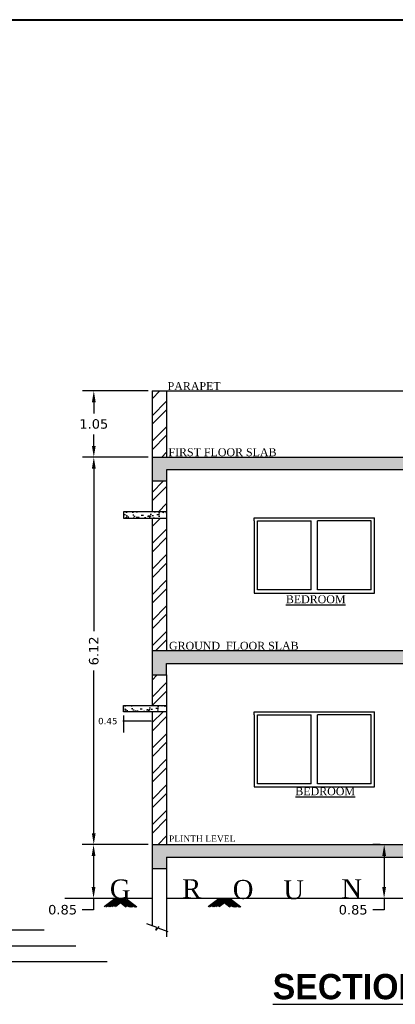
# Model space of a CAD drawing. Header units: millimetres. Extents: x 508 to 1792, y -198 to 270.
# Tile 5 of 11: x 1746.67 to 1752.62, y 85.31 to 100.87. Entities that reach past the tile are written whole.
import ezdxf

# ---------------------------------------------------------------- set-up
doc = ezdxf.new("R2010")
doc.units = ezdxf.units.MM
doc.styles.get("Standard").update_dxf_attribs({"font": 'verdana.ttf', "height": 0.8})
doc.dimstyles.get("Standard").update_dxf_attribs({"dimtxt": 0.8, "dimasz": 0.18, "dimexe": 0.18, "dimexo": 0.0625, "dimgap": 0.09, "dimtad": 0, "dimtih": 1, "dimtoh": 1, "dimzin": 0, "dimdsep": 46, "dimtxsty": 'Standard', "dimcen": 0.09, "dimadec": 0, "dimazin": 0, "dimtfac": 1, "dimtofl": 0, "dimtmove": 0, "dimatfit": 3, "dimfxl": 1, "dimtolj": 1, "dimtzin": 0, "dimarcsym": 0})
pattern_1 = [(45, (232.0057, 179.74275), (-0.202055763, 0.202055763), []), (45, (232.14042, 179.74275), (-0.202055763, 0.202055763), [])]
pattern_2 = [(50, (232.00571, 179.74275), (0.182184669, -0.015939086), [0.01905, -0.20955]), (355, (232.00571, 179.74275), (-0.035243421, 0.191056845), [0.01524, -0.167640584]), (100.451445, (232.0209, 179.74142), (0.146941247, 0.175117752), [0.016190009, -0.178090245]), (46.1842, (232.00571, 179.79355), (0.27107904, -0.042042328), [0.028575, -0.314325]), (96.635558, (232.0283, 179.79004), (0.237404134, 0.247426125), [0.024285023, -0.26713561]), (351.184151, (232.0057, 179.79355), (0.237404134, 0.247426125), [0.022859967, -0.25145973]), (21, (232.03111, 179.78085), (0.151614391, -0.102265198), [0.01905, -0.20955]), (326, (232.03111, 179.78085), (0.061802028, 0.184187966), [0.01524, -0.16764]), (71.451445, (232.04375, 179.77233), (0.21341642, 0.081922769), [0.016190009, -0.178089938]), (37.5, (232.005714, 179.74275), (0.0030886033, 0.084555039), [0, -0.165608, 0, -0.17018, 0, -0.168275]), (7.5, (232.00571, 179.74275), (0.0668196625, 0.100180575), [0, -0.097028, 0, -0.161798, 0, -0.064135]), (327.5, (231.94907, 179.74275), (0.1355905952, -0.005728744), [0, -0.0635, 0, -0.19812, 0, -0.26289]), (317.5, (231.92367, 179.74275), (0.148129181, 0.025426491), [0, -0.08255, 0, -0.131572, 0, -0.18669])]

# ---------------------------------------------------------------- blocks, each defined once
blk = doc.blocks.new('*D159')
at = {"color": 0, "lineweight": -2, "ltscale": 0.25, "transparency": 16777216}
for p, q in [((1748.707, 93.952), (1747.667, 93.952)), ((1747.847, 93.772), (1747.847, 91.202)), ((1747.846, 88.012), (1747.847, 90.581)), ((1748.706, 87.832), (1747.666, 87.832))]:
    blk.add_line(p, q, dxfattribs=at)
at = {"color": 0, "ltscale": 0.25, "transparency": 16777216}
for points in [[(1747.817, 93.772), (1747.877, 93.772), (1747.847, 93.952)], [(1747.816, 88.012), (1747.876, 88.012), (1747.846, 87.832)]]:
    blk.add_solid(points, dxfattribs=at)
at = {"layer": 'Defpoints', "color": 0, "ltscale": 0.25, "transparency": 16777216}
for p in [(1747.847, 93.952), (1748.769, 93.952), (1748.769, 87.832)]:
    blk.add_point(p, dxfattribs=at)
at = {"color": 0, "ltscale": 0.25, "transparency": 16777216, "insert": (1747.847, 90.892), "char_height": 0.8, "attachment_point": 5, "rotation": 90}
blk.add_mtext('\\A1;{\\H0.1875x;6.12}', dxfattribs=at)
blk = doc.blocks.new('*D160')
at = {"color": 0, "lineweight": -2, "ltscale": 0.25, "transparency": 16777216}
for p, q in [((1748.707, 95.002), (1747.667, 95.002)), ((1747.847, 94.822), (1747.847, 94.645)), ((1747.847, 94.132), (1747.847, 94.309)), ((1748.707, 93.952), (1747.667, 93.952))]:
    blk.add_line(p, q, dxfattribs=at)
at = {"color": 0, "ltscale": 0.25, "transparency": 16777216}
for points in [[(1747.817, 94.822), (1747.877, 94.822), (1747.847, 95.002)], [(1747.817, 94.132), (1747.877, 94.132), (1747.847, 93.952)]]:
    blk.add_solid(points, dxfattribs=at)
at = {"layer": 'Defpoints', "color": 0, "ltscale": 0.25, "transparency": 16777216}
for p in [(1747.847, 95.002), (1748.769, 95.002), (1748.769, 93.952)]:
    blk.add_point(p, dxfattribs=at)
at = {"color": 0, "ltscale": 0.25, "transparency": 16777216, "insert": (1747.847, 94.477), "char_height": 0.8, "attachment_point": 5}
blk.add_mtext('\\A1;{\\H0.1875x;1.05}', dxfattribs=at)
blk = doc.blocks.new('*D161')
at = {"color": 0, "lineweight": -2, "ltscale": 0.25, "transparency": 16777216}
for p, q in [((1752.379, 87.832), (1752.262, 87.832)), ((1752.442, 87.652), (1752.441, 87.161)), ((1752.379, 86.981), (1752.261, 86.981)), ((1752.441, 86.981), (1752.441, 86.801)), ((1752.441, 86.801), (1752.261, 86.801))]:
    blk.add_line(p, q, dxfattribs=at)
at = {"color": 0, "ltscale": 0.25, "transparency": 16777216}
for points in [[(1752.412, 87.652), (1752.472, 87.652), (1752.442, 87.832)], [(1752.411, 87.161), (1752.471, 87.161), (1752.441, 86.981)]]:
    blk.add_solid(points, dxfattribs=at)
at = {"layer": 'Defpoints', "color": 0, "ltscale": 0.25, "transparency": 16777216}
for p in [(1752.442, 87.832), (1752.441, 86.981), (1752.441, 86.981)]:
    blk.add_point(p, dxfattribs=at)
at = {"color": 0, "ltscale": 0.25, "transparency": 16777216, "insert": (1751.951, 86.801), "char_height": 0.8, "attachment_point": 5}
blk.add_mtext('\\A1;{\\H0.1875x;0.85}', dxfattribs=at)
blk = doc.blocks.new('*D162')
at = {"color": 0, "lineweight": -2, "ltscale": 0.25, "transparency": 16777216}
for p, q in [((1748.319, 89.783), (1748.304, 89.783)), ((1748.319, 89.869), (1748.319, 89.603)), ((1748.754, 89.783), (1748.334, 89.783)), ((1748.769, 89.869), (1748.769, 89.603))]:
    blk.add_line(p, q, dxfattribs=at)
at = {"color": 0, "ltscale": 0.25, "transparency": 16777216}
for points in [[(1748.334, 89.786), (1748.334, 89.781), (1748.319, 89.783)], [(1748.754, 89.786), (1748.754, 89.781), (1748.769, 89.783)]]:
    blk.add_solid(points, dxfattribs=at)
at = {"layer": 'Defpoints', "color": 0, "ltscale": 0.25, "transparency": 16777216}
for p in [(1748.319, 89.932), (1748.769, 89.932), (1748.319, 89.783)]:
    blk.add_point(p, dxfattribs=at)
at = {"color": 0, "ltscale": 0.25, "transparency": 16777216, "insert": (1748.068, 89.783), "char_height": 0.8, "attachment_point": 5}
blk.add_mtext('\\A1;{\\H0.125x;0.45}', dxfattribs=at)
blk = doc.blocks.new('*D174')
at = {"color": 0, "lineweight": -2, "ltscale": 0.25, "transparency": 16777216}
for p, q in [((1748.707, 87.832), (1747.663, 87.832)), ((1747.843, 87.652), (1747.843, 87.162)), ((1748.706, 86.981), (1747.663, 86.982)), ((1747.843, 86.982), (1747.843, 86.802)), ((1747.843, 86.802), (1747.663, 86.802))]:
    blk.add_line(p, q, dxfattribs=at)
at = {"color": 0, "ltscale": 0.25, "transparency": 16777216}
for points in [[(1747.813, 87.652), (1747.873, 87.652), (1747.843, 87.832)], [(1747.813, 87.162), (1747.873, 87.162), (1747.843, 86.982)]]:
    blk.add_solid(points, dxfattribs=at)
at = {"layer": 'Defpoints', "color": 0, "ltscale": 0.25, "transparency": 16777216}
for p in [(1748.769, 87.832), (1747.843, 86.982), (1748.769, 86.981)]:
    blk.add_point(p, dxfattribs=at)
at = {"color": 0, "ltscale": 0.25, "transparency": 16777216, "insert": (1747.353, 86.802), "char_height": 0.8, "attachment_point": 5}
blk.add_mtext('\\A1;{\\H0.1875x;0.85}', dxfattribs=at)

msp = doc.modelspace()

# ---------------------------------------------------------------- hatches: boundary and pattern name
at = {"ltscale": 0.25}
h = msp.add_hatch(dxfattribs=at)
h.set_pattern_fill('ANSI32', color=250, scale=0.03)
h.set_pattern_definition(pattern_1)
h.paths.add_polyline_path([(1748.999, 95.002), (1748.769, 95.002), (1748.769, 93.952), (1748.999, 93.952)])
h = msp.add_hatch(dxfattribs=at)
h.set_pattern_fill('AR-CONC', color=250, scale=0.001)
h.set_pattern_definition(pattern_2)
h.paths.add_polyline_path([(1753.661, 93.752), (1753.661, 93.572), (1753.811, 93.572), (1753.811, 93.752), (1754.711, 93.752), (1754.711, 93.572), (1754.861, 93.572), (1754.861, 93.752), (1756.071, 93.752), (1756.071, 93.572), (1756.219, 93.572), (1756.219, 93.752), (1756.219, 93.952), (1748.769, 93.952), (1748.769, 93.572), (1748.999, 93.572), (1748.999, 93.752)])
h = msp.add_hatch(dxfattribs=at)
h.set_pattern_fill('ANSI32', color=250, scale=0.03)
h.set_pattern_definition(pattern_1)
h.paths.add_polyline_path([(1748.999, 93.572), (1748.769, 93.572), (1748.769, 93.092), (1748.999, 93.092)])
h = msp.add_hatch(dxfattribs=at)
h.set_pattern_fill('AR-CONC', color=250, scale=0.001)
h.set_pattern_definition(pattern_2)
h.paths.add_polyline_path([(1748.319, 93.092), (1748.319, 92.992), (1748.999, 92.992), (1748.999, 93.092)])
h = msp.add_hatch(dxfattribs=at)
h.set_pattern_fill('ANSI32', color=250, scale=0.03)
h.set_pattern_definition(pattern_1)
h.paths.add_polyline_path([(1748.999, 92.992), (1748.769, 92.992), (1748.769, 90.892), (1748.999, 90.892)])
h = msp.add_hatch(dxfattribs=at)
h.set_pattern_fill('AR-CONC', color=250, scale=0.001)
h.set_pattern_definition(pattern_2)
h.paths.add_polyline_path([(1753.661, 90.692), (1753.661, 90.512), (1753.811, 90.512), (1753.811, 90.892), (1748.769, 90.892), (1748.769, 90.512), (1748.999, 90.512), (1748.999, 90.692)])
h = msp.add_hatch(dxfattribs=at)
h.set_pattern_fill('ANSI32', color=250, scale=0.03)
h.set_pattern_definition(pattern_1)
h.paths.add_polyline_path([(1748.769, 90.032), (1748.999, 90.032), (1748.999, 90.512), (1748.769, 90.512)])
h = msp.add_hatch(dxfattribs=at)
h.set_pattern_fill('AR-CONC', color=250, scale=0.001)
h.set_pattern_definition([(50, (231.98807, 176.68275), (0.182184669, -0.015939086), [0.01905, -0.20955]), (355, (231.98807, 176.68275), (-0.035243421, 0.191056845), [0.01524, -0.167640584]), (100.451445, (232.00326, 176.68142), (0.146941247, 0.175117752), [0.016190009, -0.178090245]), (46.1842, (231.98807, 176.73355), (0.27107904, -0.042042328), [0.028575, -0.314325]), (96.635558, (232.01066, 176.73004), (0.237404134, 0.247426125), [0.024285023, -0.26713561]), (351.184151, (231.98807, 176.73355), (0.237404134, 0.247426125), [0.022859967, -0.25145973]), (21, (232.01347, 176.72085), (0.151614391, -0.102265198), [0.01905, -0.20955]), (326, (232.01347, 176.72085), (0.061802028, 0.184187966), [0.01524, -0.16764]), (71.451445, (232.02611, 176.71233), (0.21341642, 0.081922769), [0.016190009, -0.178089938]), (37.5, (231.988075, 176.68275), (0.0030886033, 0.084555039), [0, -0.165608, 0, -0.17018, 0, -0.168275]), (7.5, (231.988075, 176.68275), (0.0668196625, 0.100180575), [0, -0.097028, 0, -0.161798, 0, -0.064135]), (327.5, (231.93143, 176.68275), (0.1355905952, -0.005728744), [0, -0.0635, 0, -0.19812, 0, -0.26289]), (317.5, (231.90603, 176.68275), (0.148129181, 0.025426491), [0, -0.08255, 0, -0.131572, 0, -0.18669])])
h.paths.add_polyline_path([(1748.302, 90.032), (1748.302, 89.932), (1748.982, 89.932), (1748.982, 90.032)])
h = msp.add_hatch(dxfattribs=at)
h.set_pattern_fill('ANSI32', color=250, scale=0.03)
h.set_pattern_definition(pattern_1)
h.paths.add_polyline_path([(1748.769, 87.832), (1748.999, 87.832), (1748.999, 89.932), (1748.769, 89.932)])
h = msp.add_hatch(dxfattribs=at)
h.set_pattern_fill('AR-CONC', color=250, scale=0.001)
h.set_pattern_definition(pattern_2)
h.paths.add_polyline_path([(1753.662, 87.632), (1753.662, 87.832), (1748.769, 87.832), (1748.769, 87.452), (1748.999, 87.452), (1748.999, 87.632)])

# ---------------------------------------------------------------- linework, layer by layer
at = {"color": 5, "lineweight": 40, "ltscale": 0.25}
msp.add_line((1731.746, 100.865), (1792.315, 100.865), dxfattribs=at)
at = {"ltscale": 0.25}
for p, q in [((1748.769, 95.002), (1748.769, 93.092)), ((1748.769, 95.002), (1755.989, 95.002)), ((1748.999, 95.002), (1748.999, 93.952)), ((1748.769, 93.952), (1758.269, 93.952)), ((1748.999, 93.752), (1748.999, 90.892)), ((1753.661, 93.752), (1748.999, 93.752)), ((1748.999, 93.752), (1748.999, 93.572)), ((1748.999, 93.572), (1748.769, 93.572)), ((1748.999, 93.092), (1748.319, 93.092)), ((1748.319, 93.092), (1748.319, 92.992)), ((1748.319, 92.992), (1748.999, 92.992)), ((1748.769, 92.992), (1748.769, 90.032)), ((1748.769, 90.892), (1748.769, 90.512)), ((1753.811, 90.892), (1748.769, 90.892)), ((1748.999, 90.512), (1748.999, 90.692)), ((1748.999, 90.692), (1753.661, 90.692)), ((1748.769, 90.512), (1748.999, 90.512)), ((1748.999, 90.512), (1748.999, 87.832)), ((1748.319, 89.932), (1748.319, 90.032)), ((1748.319, 90.032), (1748.999, 90.032)), ((1748.999, 89.932), (1748.319, 89.932)), ((1748.769, 89.932), (1748.769, 86.549)), ((1748.769, 87.832), (1753.811, 87.832)), ((1748.769, 87.832), (1748.769, 87.452)), ((1748.999, 87.632), (1748.999, 86.377)), ((1748.999, 87.632), (1753.661, 87.632)), ((1748.769, 87.452), (1748.999, 87.452)), ((1748.769, 86.981), (1747.388, 86.982)), ((1753.662, 86.981), (1748.999, 86.981))]:
    msp.add_line(p, q, dxfattribs=at)
at = {"lineweight": 25}
for p, q in [((1750.387, 92.945), (1750.387, 92.995)), ((1750.387, 92.995), (1752.287, 92.995)), ((1750.387, 92.945), (1750.387, 91.805)), ((1752.287, 91.805), (1752.287, 92.995)), ((1752.287, 91.805), (1752.287, 92.995)), ((1750.387, 91.805), (1752.287, 91.805)), ((1750.387, 89.882), (1750.387, 89.932)), ((1750.387, 89.932), (1752.287, 89.932)), ((1752.287, 88.742), (1752.287, 89.932)), ((1752.287, 88.742), (1752.287, 89.932)), ((1750.387, 89.882), (1750.387, 88.742)), ((1750.387, 88.742), (1752.287, 88.742)), ((1734.561, 86.483), (1747.061, 86.483)), ((1734.061, 86.233), (1747.561, 86.233)), ((1733.561, 85.983), (1748.061, 85.983))]:
    msp.add_line(p, q, dxfattribs=at)
for p, q in [((1750.437, 91.855), (1750.437, 92.945)), ((1750.437, 91.855), (1750.437, 92.945)), ((1750.437, 92.945), (1751.287, 92.945)), ((1751.287, 91.855), (1751.287, 92.945)), ((1752.237, 92.945), (1751.387, 92.945)), ((1751.387, 91.855), (1751.387, 92.945)), ((1752.237, 91.855), (1752.237, 92.945)), ((1751.287, 91.855), (1750.437, 91.855)), ((1752.236, 91.855), (1751.387, 91.855)), ((1750.437, 88.792), (1750.437, 89.882)), ((1750.437, 88.792), (1750.437, 89.882)), ((1750.437, 89.882), (1751.287, 89.882)), ((1751.287, 88.792), (1751.287, 89.882)), ((1752.237, 89.882), (1751.387, 89.882)), ((1751.387, 88.792), (1751.387, 89.882)), ((1752.237, 88.792), (1752.237, 89.882)), ((1751.287, 88.792), (1750.437, 88.792)), ((1752.236, 88.792), (1751.387, 88.792))]:
    msp.add_line(p, q)
at = {"color": 3, "ltscale": 0.05}
for p, q in [((1748.178, 86.975), (1748.013, 86.847)), ((1748.2, 86.971), (1748.035, 86.843)), ((1748.236, 86.979), (1748.071, 86.851)), ((1748.258, 86.975), (1748.092, 86.847)), ((1748.273, 86.979), (1748.108, 86.851)), ((1748.295, 86.975), (1748.13, 86.847)), ((1748.331, 86.983), (1748.166, 86.855)), ((1748.353, 86.979), (1748.188, 86.851)), ((1748.189, 86.979), (1748.354, 86.851)), ((1748.211, 86.983), (1748.376, 86.855)), ((1748.247, 86.975), (1748.412, 86.847)), ((1748.269, 86.979), (1748.434, 86.851)), ((1748.284, 86.975), (1748.45, 86.847)), ((1748.306, 86.979), (1748.472, 86.851)), ((1748.342, 86.971), (1748.507, 86.843)), ((1748.364, 86.975), (1748.529, 86.847)), ((1749.824, 86.973), (1749.659, 86.846)), ((1749.846, 86.969), (1749.68, 86.842)), ((1749.881, 86.977), (1749.716, 86.85)), ((1749.903, 86.973), (1749.738, 86.846)), ((1749.919, 86.977), (1749.754, 86.85)), ((1749.941, 86.973), (1749.776, 86.846)), ((1749.977, 86.981), (1749.811, 86.854)), ((1749.998, 86.977), (1749.833, 86.85)), ((1749.835, 86.977), (1750, 86.85)), ((1749.857, 86.981), (1750.022, 86.854)), ((1749.892, 86.973), (1750.058, 86.846)), ((1749.914, 86.977), (1750.079, 86.85)), ((1749.93, 86.973), (1750.095, 86.846)), ((1749.952, 86.977), (1750.117, 86.85)), ((1749.988, 86.969), (1750.153, 86.842)), ((1750.009, 86.973), (1750.175, 86.846))]:
    msp.add_line(p, q, dxfattribs=at)
at = {"ltscale": 0.05}
for p, q in [((1748.843, 86.521), (1748.686, 86.58)), ((1748.875, 86.538), (1748.828, 86.48)), ((1748.828, 86.48), (1748.843, 86.521)), ((1748.865, 86.509), (1748.875, 86.538)), ((1749.022, 86.455), (1748.865, 86.509))]:
    msp.add_line(p, q, dxfattribs=at)

# ---------------------------------------------------------------- texts
at = {"color": 7, "attachment_point": 1}
for s, insert, char_height, width in [('{\\fTimes New Roman|b0|i0|c0|p18;PARAPET}', (1749.015, 95.139), 0.125, 0.8207), ('{\\fTimes New Roman|b0|i0|c0|p18;FIRST FLOOR SLAB}', (1749.028, 94.094), 0.125, 1.80475), ('{\\fTimes New Roman|b0|i0|c0|p18; \\LBEDROOM}', (1750.839, 91.771), 0.125, 1.08903), ('{\\fTimes New Roman|b0|i0|c0|p18;GROUND  FLOOR SLAB}', (1749.037, 91.036), 0.125, 2.11608), ('{\\fTimes New Roman|b0|i0|c0|p18;PLINTH LEVEL}', (1749.036, 87.976), 0.1, 1.02828), ('{\\fTimes New Roman|b0|i0|c0|p18;G}', (1748.101, 87.28), 0.3, 0.34172), ('{\\fTimes New Roman|b0|i0|c0|p18;R}', (1749.245, 87.285), 0.3, 0.34172), ('{\\fTimes New Roman|b0|i0|c0|p18;O}', (1750.046, 87.273), 0.3, 0.34172), ('{\\fTimes New Roman|b0|i0|c0|p18;N}', (1751.764, 87.285), 0.3, 0.34172), ('{\\fTimes New Roman|b0|i0|c0|p18;U}', (1750.847, 87.269), 0.3, 0.34172), ('{\\fEngravers MT|b1|i0|c0|p18;\\LSECTION AT- AA}', (1750.678, 85.788), 0.4, 8.85547)]:
    msp.add_mtext(s, dxfattribs=dict(at, insert=insert, char_height=char_height, width=width))
at = {"color": 7, "lineweight": 25, "insert": (1750.989, 88.737), "char_height": 0.125, "width": 1.31811, "attachment_point": 1}
msp.add_mtext('{\\fTimes New Roman|b0|i0|c0|p18; \\LBEDROOM}', dxfattribs=at)

# ---------------------------------------------------------------- dimensions: what is measured, and where the dimension line sits
at = {"ltscale": 0.25}
for p1, p2, distance, picture, middle in [((1748.769, 93.952), (1748.769, 95.002), 0.923, '*D160', (1747.847, 94.477)), ((1748.769, 87.832), (1748.769, 86.981), -0.926, '*D174', (1747.353, 86.802)), ((1752.442, 87.832), (1752.441, 86.981), 0, '*D161', (1751.951, 86.801))]:
    dim = msp.add_aligned_dim(p1=p1, p2=p2, distance=distance, text='{\\H0.1875x;<>}', dimstyle='Standard', dxfattribs=at)
    dim.commit()
    dim.dimension.update_dxf_attribs({"geometry": picture, "text_midpoint": middle})
dim = msp.add_aligned_dim(p1=(1748.769, 87.832), p2=(1748.769, 93.952), distance=0.923, text='{\\H0.1875x;<>}', dimstyle='Standard', dxfattribs=at)
dim.commit()
dim.dimension.update_dxf_attribs({"geometry": '*D159', "text_midpoint": (1747.847, 90.892), "text_rotation": 90})
dim = msp.add_aligned_dim(p1=(1748.769, 89.932), p2=(1748.319, 89.932), distance=0.148, text='{\\H0.125x;<>}', dimstyle='Standard', override={"dimasz": 0.015}, dxfattribs=at)
dim.commit()
dim.dimension.update_dxf_attribs({"geometry": '*D162', "text_midpoint": (1748.068, 89.783)})

doc.saveas('drawing.dxf')
